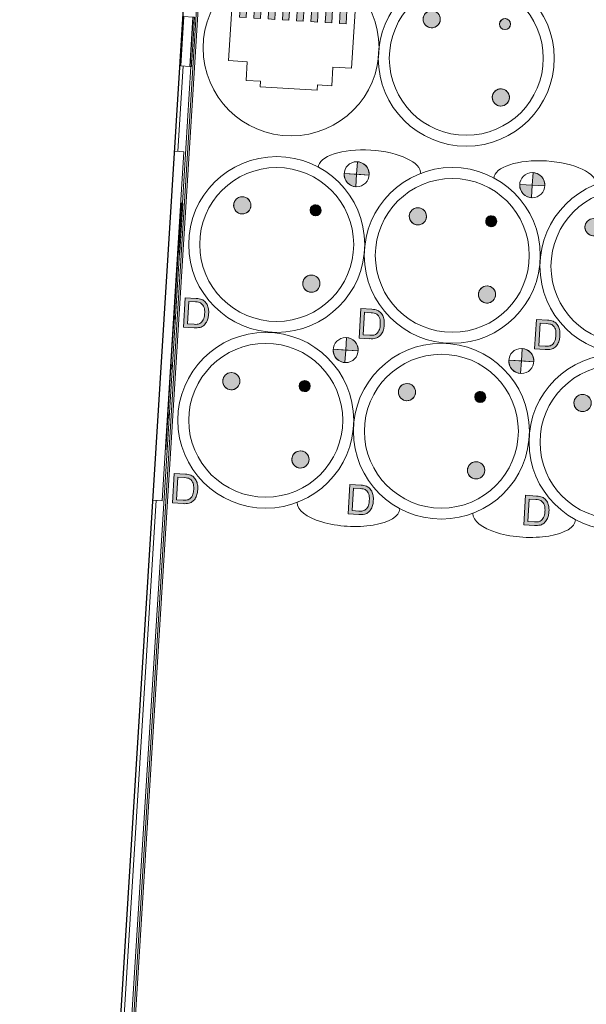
# Model space of a CAD drawing. Header units: millimetres. Extents: x -2845 to 74565, y -36590 to 13748.
# Tile 16 of 75: x 39871 to 40387, y -26508 to -25612. Entities that reach past the tile are written whole.
import ezdxf

# ---------------------------------------------------------------- set-up
doc = ezdxf.new("R2010")
doc.units = ezdxf.units.MM
for name, color, linetype, lineweight in [('A-DETL-GENF', 7, 'Continuous', 18), ('A-FLOR-HRAL', 7, 'Continuous', 18), ('I-WALL', 7, 'Continuous', 25), ('INSTAL ELECTRIQUE', 7, 'Continuous', 18)]:
    doc.layers.add(name, color=color, linetype=linetype, lineweight=lineweight)

# ---------------------------------------------------------------- blocks, each defined once
blk = doc.blocks.new('Garde-corps - Garde-corps-510192-2021_015_1111_DCE_1_50_N0 FINI_CFA_DIS')
at = {"layer": 'A-FLOR-HRAL'}
for p, q in [((-13366.35, -29290.32), (-12993.51, -23290.24)), ((-13364.6, -29288.78), (-12991.96, -23292.01)), ((-13139.71, -25614.88), (-13139.66, -25614.09)), ((-13141.86, -25649.62), (-13141.82, -25648.83)), ((-13154.11, -25731.72), (-13149.27, -25653.87)), ((-13149.88, -25778.57), (-13142.16, -25654.31)), ((-13150.22, -25784.05), (-13150.17, -25783.26)), ((-13152.38, -25818.8), (-13152.33, -25818.01)), ((-13199.49, -26577.03), (-13152.67, -25823.49)), ((-13203.72, -26530.18), (-13173.83, -26049.11))]:
    blk.add_line(p, q, dxfattribs=at)
blk = doc.blocks.new('B02_ARC_rvt-1-2021_015_1111_DCE_1_50_N0 FINI_CFA_DIS')
at = {"layer": 'I-WALL'}
blk.add_line((-13378.93, -29301.41), (-13004.61, -23277.57), dxfattribs=at)
at = {"layer": 'A-FLOR-HRAL', "lineweight": 18}
blk.add_blockref('Garde-corps - Garde-corps-510192-2021_015_1111_DCE_1_50_N0 FINI_CFA_DIS', (0, 0), dxfattribs=at)
blk = doc.blocks.new('603_10POSTES_CLS_PUI_LEGRAND - 6X PC2P_T_45__A_D _ 2X PC2P_T_45__A _ 2X RJ45-V17-2021_015_1111_DCE_1_50_N0 FINI_CFA_DIS')
at = {"layer": 'A-DETL-GENF'}
h = blk.add_hatch(color=256, dxfattribs=at)
h.paths.add_polyline_path([(-160.35, -30.44), (-158.96, -34.86), (-156.28, -37.71), (-152.57, -39.46), (-147.06, -40.16), (-141.55, -39.46), (-137.84, -37.71), (-135.16, -34.86), (-133.8, -30.64), (-133.64, -28.11), (-133.64, -18), (-160.46, -18), (-160.46, -27.7)])
h.paths.add_polyline_path([(-157.27, -28.93), (-157.31, -21.55), (-136.81, -21.55), (-137.25, -31.51), (-138.47, -33.56), (-141.1, -35.51), (-144.84, -36.42), (-149.28, -36.42), (-153.02, -35.51), (-155.65, -33.56), (-156.87, -31.51), (-157.12, -30.34)])
h = blk.add_hatch(color=256, dxfattribs=at)
h.paths.add_polyline_path([(-0.04, -30.44), (1.35, -34.86), (4.03, -37.71), (7.74, -39.46), (13.25, -40.16), (18.77, -39.46), (22.47, -37.71), (25.15, -34.86), (26.51, -30.64), (26.67, -26.11), (26.67, -18), (-0.15, -18), (-0.15, -27.77)])
h.paths.add_polyline_path([(3.04, -28.93), (3, -21.55), (23.5, -21.55), (23.06, -31.51), (21.84, -33.56), (19.21, -35.51), (15.47, -36.42), (11.03, -36.42), (7.29, -35.51), (4.66, -33.56), (3.44, -31.51), (3.19, -30.34)])
for points in [[(-54.4, -64.55), (-53.35, -68.46), (-52.11, -70.09), (-48.6, -72.11), (-46.57, -72.38), (-42.66, -71.33), (-41.04, -70.09), (-39.02, -66.58), (-38.75, -64.55), (-39.8, -60.64), (-42.66, -57.78), (-46.57, -56.73), (-48.6, -57), (-52.11, -59.02), (-53.35, -60.64)], [(105.91, -64.55), (106.96, -68.46), (108.2, -70.09), (111.71, -72.11), (113.74, -72.38), (117.65, -71.33), (119.27, -70.09), (121.29, -66.58), (121.56, -64.55), (120.51, -60.64), (117.65, -57.78), (113.74, -56.73), (111.71, -57), (108.2, -59.02), (106.96, -60.64)], [(-121.55, -131.71), (-121.28, -133.73), (-119.26, -137.24), (-115.75, -139.26), (-113.73, -139.53), (-109.82, -138.48), (-106.95, -135.62), (-105.9, -131.71), (-106.95, -127.79), (-108.2, -126.17), (-111.7, -124.15), (-115.75, -124.15), (-119.26, -126.17), (-121.28, -129.68)], [(38.76, -131.71), (39.03, -133.73), (41.05, -137.24), (44.56, -139.26), (46.58, -139.53), (50.5, -138.48), (53.36, -135.62), (54.41, -131.71), (53.36, -127.79), (52.12, -126.17), (48.61, -124.15), (44.56, -124.15), (41.05, -126.17), (39.03, -129.68)], [(-51.92, -131.36), (-51.25, -133.86), (-49.42, -135.69), (-46.92, -136.36), (-43.38, -134.9), (-41.92, -131.36), (-43.38, -127.83), (-45.62, -126.53), (-49.42, -127.03), (-51.25, -128.86)], [(108.39, -131.36), (109.06, -133.86), (110.89, -135.69), (113.39, -136.36), (116.93, -134.9), (118.39, -131.36), (116.93, -127.83), (114.69, -126.53), (110.89, -127.03), (109.06, -128.86)], [(-23.27, -166.6), (-11.87, -166.6), (-11.87, -155.2), (-14.82, -155.58), (-17.57, -156.72), (-19.93, -158.54), (-21.74, -160.9), (-22.88, -163.65)], [(137.05, -166.6), (148.44, -166.6), (148.44, -155.2), (145.49, -155.58), (142.74, -156.72), (140.38, -158.54), (138.36, -161.42), (137.43, -163.65)], [(-11.87, -178), (-8.92, -177.61), (-6.16, -176.47), (-3.8, -174.66), (-1.99, -172.3), (-0.85, -169.55), (-0.46, -166.6), (-11.87, -166.6)], [(148.44, -178), (151.4, -177.61), (154.15, -176.47), (156.51, -174.66), (158.32, -172.3), (159.46, -169.55), (159.85, -166.6), (148.44, -166.6)], [(-54.4, -224.55), (-53.35, -228.46), (-51.27, -230.57), (-48.6, -232.11), (-46.57, -232.38), (-42.66, -231.33), (-41.04, -230.09), (-39.02, -226.58), (-38.75, -224.55), (-39.8, -220.64), (-42.66, -217.78), (-46.57, -216.73), (-48.6, -217), (-52.11, -219.02), (-53.35, -220.64)], [(105.91, -224.55), (106.96, -228.46), (108.2, -230.09), (111.71, -232.11), (113.74, -232.38), (117.65, -231.33), (119.27, -230.09), (121.29, -226.58), (121.56, -224.55), (120.51, -220.64), (117.65, -217.78), (113.74, -216.73), (111.71, -217), (108.2, -219.02), (106.96, -220.64)], [(-121.55, -291.71), (-121.28, -293.73), (-119.26, -297.24), (-115.75, -299.26), (-113.73, -299.53), (-109.82, -298.48), (-106.95, -295.62), (-105.9, -291.71), (-106.95, -287.79), (-108.2, -286.17), (-111.7, -284.15), (-115.75, -284.15), (-119.26, -286.17), (-121.28, -289.68)], [(-51.92, -291.36), (-51.25, -293.86), (-49.42, -295.69), (-46.92, -296.36), (-43.38, -294.9), (-41.92, -291.36), (-43.38, -287.83), (-45.62, -286.53), (-49.42, -287.03), (-51.25, -288.86)], [(38.76, -291.71), (39.03, -293.73), (41.05, -297.24), (44.56, -299.26), (46.58, -299.53), (50.5, -298.48), (53.36, -295.62), (54.41, -291.71), (53.36, -287.79), (52.12, -286.17), (48.61, -284.15), (44.56, -284.15), (41.05, -286.17), (39.03, -289.68)], [(108.39, -291.36), (109.06, -293.86), (110.89, -295.69), (113.39, -296.36), (116.93, -294.9), (118.39, -291.36), (116.93, -287.83), (114.69, -286.53), (110.89, -287.03), (109.06, -288.86)], [(-23.27, -326.6), (-11.87, -326.6), (-11.87, -315.2), (-14.82, -315.58), (-17.57, -316.72), (-19.93, -318.54), (-21.74, -320.9), (-22.88, -323.65)], [(137.05, -326.6), (148.44, -326.6), (147.92, -315.27), (145.49, -315.58), (142.74, -316.72), (140.38, -318.54), (138.57, -320.9), (137.43, -323.65)], [(-11.87, -338), (-8.92, -337.61), (-6.16, -336.47), (-3.8, -334.66), (-1.99, -332.3), (-0.85, -329.55), (-0.46, -326.6), (-11.87, -326.6)], [(148.44, -338), (151.4, -337.61), (154.15, -336.47), (156.51, -334.66), (158.32, -332.3), (159.46, -329.55), (159.85, -326.6), (148.44, -326.6)], [(-54.4, -384.55), (-53.35, -388.46), (-52.11, -390.09), (-48.6, -392.11), (-46.57, -392.38), (-42.66, -391.33), (-41.04, -390.09), (-39.02, -386.58), (-38.75, -384.55), (-39.8, -380.64), (-42.66, -377.78), (-46.57, -376.73), (-48.6, -377), (-52.11, -379.02), (-53.35, -380.64)], [(105.91, -384.55), (106.96, -388.46), (108.2, -390.09), (111.71, -392.11), (113.74, -392.38), (117.65, -391.33), (119.27, -390.09), (121.29, -386.58), (121.56, -384.55), (120.51, -380.64), (117.65, -377.78), (113.74, -376.73), (111.71, -377), (108.2, -379.02), (106.96, -380.64)]]:
    blk.add_hatch(color=256, dxfattribs=at).paths.add_polyline_path(points)
h = blk.add_hatch(color=256, dxfattribs=at)
h.paths.add_polyline_path([(-160.35, -190.44), (-158.96, -194.86), (-156.28, -197.71), (-152.57, -199.46), (-147.06, -200.16), (-141.55, -199.46), (-137.84, -197.71), (-135.16, -194.86), (-133.8, -190.64), (-133.64, -188.11), (-133.64, -178), (-160.46, -178), (-160.46, -187.7)])
h.paths.add_polyline_path([(-157.27, -188.93), (-157.31, -181.55), (-136.81, -181.55), (-137.25, -191.51), (-138.47, -193.56), (-141.1, -195.51), (-144.84, -196.42), (-149.28, -196.42), (-153.02, -195.51), (-155.65, -193.56), (-156.87, -191.51), (-157.12, -190.34)])
h = blk.add_hatch(color=256, dxfattribs=at)
h.paths.add_polyline_path([(-0.04, -190.44), (1.35, -194.86), (4.03, -197.71), (7.74, -199.46), (13.25, -200.16), (18.77, -199.46), (22.47, -197.71), (25.15, -194.86), (26.51, -190.64), (26.67, -188.11), (26.67, -178), (-0.15, -178), (-0.15, -187.7)])
h.paths.add_polyline_path([(3.04, -188.93), (3, -181.55), (23.5, -181.55), (23.06, -191.51), (21.84, -193.56), (19.21, -195.51), (15.47, -196.42), (11.03, -196.42), (7.29, -195.51), (4.66, -193.56), (3.44, -191.51), (3.19, -190.34)])
h = blk.add_hatch(color=256, dxfattribs=at)
h.paths.add_polyline_path([(-160.35, -350.44), (-158.96, -354.86), (-156.28, -357.71), (-152.57, -359.46), (-147.06, -360.16), (-141.55, -359.46), (-137.84, -357.71), (-135.16, -354.86), (-133.8, -350.64), (-133.64, -348.11), (-133.64, -338), (-160.46, -338), (-160.46, -347.7)])
h.paths.add_polyline_path([(-157.27, -348.93), (-157.31, -341.55), (-136.81, -341.55), (-137.25, -351.51), (-138.47, -353.56), (-141.1, -355.51), (-144.84, -356.42), (-149.28, -356.42), (-153.02, -355.51), (-155.65, -353.56), (-156.87, -351.51), (-157.12, -350.34)])
h = blk.add_hatch(color=256, dxfattribs=at)
h.paths.add_polyline_path([(-0.04, -350.44), (1.35, -354.86), (4.03, -357.71), (7.74, -359.46), (13.25, -360.16), (18.77, -359.46), (22.47, -357.71), (25.15, -354.86), (26.51, -350.64), (26.67, -348.11), (26.67, -338), (-0.15, -338), (-0.15, -347.7)])
h.paths.add_polyline_path([(3.04, -348.93), (3, -341.55), (23.5, -341.55), (23.06, -351.51), (21.84, -353.56), (19.21, -355.51), (15.47, -356.42), (11.03, -356.42), (7.29, -355.51), (4.66, -353.56), (3.29, -350.81), (3.19, -350.34)])
for p, q in [((-160.46, -18), (-160.46, -27.7)), ((-133.64, -18), (-160.46, -18)), ((-157.31, -21.55), (-136.81, -21.55)), ((-157.31, -27.52), (-157.31, -21.55)), ((-136.81, -21.55), (-136.81, -27.52)), ((-133.64, -28.11), (-133.64, -18)), ((-0.15, -18), (-0.15, -27.7)), ((26.67, -18), (-0.15, -18)), ((3, -21.55), (23.5, -21.55)), ((3, -27.52), (3, -21.55)), ((23.5, -21.55), (23.5, -27.52)), ((26.67, -28.11), (26.67, -18)), ((-11.87, -178), (-11.87, -155.19)), ((-11.87, -166.6), (-11.87, -155.2)), ((148.44, -178), (148.44, -155.19)), ((148.44, -166.6), (148.44, -155.2)), ((-23.27, -166.6), (-11.87, -166.6)), ((-0.46, -166.6), (-11.87, -166.6)), ((-11.87, -166.6), (-11.87, -178)), ((137.05, -166.6), (148.44, -166.6)), ((159.85, -166.6), (148.44, -166.6)), ((148.44, -166.6), (148.44, -178)), ((-160.46, -178), (-160.46, -187.7)), ((-133.64, -178), (-160.46, -178)), ((-133.64, -188.11), (-133.64, -178)), ((-0.15, -178), (-0.15, -187.7)), ((26.67, -178), (-0.15, -178)), ((26.67, -188.11), (26.67, -178)), ((-157.31, -181.55), (-136.81, -181.55)), ((-157.31, -187.52), (-157.31, -181.55)), ((-136.81, -181.55), (-136.81, -187.52)), ((3, -181.55), (23.5, -181.55)), ((3, -187.52), (3, -181.55)), ((23.5, -181.55), (23.5, -187.52)), ((-11.87, -338), (-11.87, -315.19)), ((-11.87, -326.6), (-11.87, -315.2)), ((148.44, -338), (148.44, -315.19)), ((148.44, -326.6), (148.44, -315.2)), ((-23.27, -326.6), (-11.87, -326.6)), ((-0.46, -326.6), (-11.87, -326.6)), ((-11.87, -326.6), (-11.87, -338)), ((137.05, -326.6), (148.44, -326.6)), ((159.85, -326.6), (148.44, -326.6)), ((148.44, -326.6), (148.44, -338)), ((-160.46, -338), (-160.46, -347.7)), ((-133.64, -338), (-160.46, -338)), ((-133.64, -348.11), (-133.64, -338)), ((-0.15, -338), (-0.15, -347.7)), ((26.67, -338), (-0.15, -338)), ((26.67, -348.11), (26.67, -338)), ((-157.31, -341.55), (-136.81, -341.55)), ((-157.31, -347.52), (-157.31, -341.55)), ((-136.81, -341.55), (-136.81, -347.52)), ((3, -341.55), (23.5, -341.55)), ((3, -347.52), (3, -341.55)), ((23.5, -341.55), (23.5, -347.52))]:
    blk.add_line(p, q, dxfattribs=at)
for centre, radius in [((-80.15, -98), 80), ((80.16, -98), 80), ((-80.15, -98), 70), ((80.16, -98), 70), ((-46.57, -64.55), 7.82), ((113.74, -64.55), 7.82), ((-113.73, -131.71), 7.82), ((46.58, -131.71), 7.82), ((-46.92, -131.36), 5), ((113.39, -131.36), 5), ((-11.87, -166.6), 11.4), ((148.44, -166.6), 11.4), ((-80.15, -258), 80), ((80.16, -258), 80), ((-80.15, -258), 70), ((80.16, -258), 70), ((-46.57, -224.55), 7.82), ((113.74, -224.55), 7.82), ((-113.73, -291.71), 7.82), ((-46.92, -291.36), 5), ((46.58, -291.71), 7.82), ((113.39, -291.36), 5), ((-11.87, -326.6), 11.4), ((148.44, -326.6), 11.4), ((-80.15, -418), 80), ((80.16, -418), 80), ((-80.15, -418), 70), ((80.16, -418), 70), ((-46.57, -384.55), 7.82), ((113.74, -384.55), 7.82)]:
    blk.add_circle(centre, radius, dxfattribs=at)
for centre, radius, start, end in [((-144.51, -28.41), 15.97, 177.45922, 197.13267), ((-151.69, -30.42), 8.52, 198.44327, 224.39986), ((-137.74, -27.65), 19.57, 179.61776, 187.89761), ((-151.57, -29.75), 5.59, 186.11153, 223.01632), ((-149.5, -28.01), 8.29, 222.03694, 256.25499), ((-144.62, -28.01), 8.29, 283.74501, 317.96306), ((-142.55, -29.75), 5.59, 316.98368, 353.88847), ((-156.38, -27.65), 19.57, 352.10239, 0.38224), ((-142.43, -30.42), 8.52, 315.60014, 341.55673), ((-149.61, -28.41), 15.97, 342.86733, 1.05339), ((15.81, -28.41), 15.97, 177.45922, 197.13267), ((8.62, -30.42), 8.52, 198.44327, 224.39986), ((22.57, -27.65), 19.57, 179.61776, 187.89761), ((8.75, -29.75), 5.59, 186.11153, 223.01632), ((10.81, -28.01), 8.29, 222.03694, 256.25499), ((15.69, -28.01), 8.29, 283.74501, 317.96306), ((17.76, -29.75), 5.59, 316.98368, 353.88847), ((3.93, -27.65), 19.57, 352.10239, 0.38224), ((17.88, -30.42), 8.52, 315.60014, 341.55673), ((10.7, -28.41), 15.97, 342.86733, 1.05339), ((-150.42, -29.6), 10, 222.66184, 245.65017), ((-147.95, -24.22), 15.93, 245.52813, 260.68689), ((-147.44, -18.37), 18.14, 257.16704, 271.19003), ((-147.36, -18.47), 21.69, 261.60098, 270.77949), ((-146.68, -18.37), 18.14, 268.80997, 282.83296), ((-146.76, -18.47), 21.69, 269.22051, 278.39902), ((-146.17, -24.22), 15.93, 279.31311, 294.47187), ((-143.7, -29.6), 10, 294.34983, 317.33816), ((9.89, -29.6), 10, 222.66184, 245.65017), ((12.37, -24.22), 15.93, 245.52813, 260.68689), ((12.87, -18.37), 18.14, 257.16704, 271.19003), ((12.96, -18.47), 21.69, 261.60098, 270.77949), ((13.63, -18.37), 18.14, 268.80997, 282.83296), ((13.55, -18.47), 21.69, 269.22051, 278.39902), ((14.14, -24.22), 15.93, 279.31311, 294.47187), ((16.61, -29.6), 10, 294.34983, 317.33816), ((-46.57, -64.55), 7.82, 45, 225), ((-46.57, -64.55), 7.82, 225, 45), ((113.74, -64.55), 7.82, 45, 225), ((113.74, -64.55), 7.82, 225, 45), ((-113.73, -131.71), 7.82, 45, 225), ((46.58, -131.71), 7.82, 45, 225), ((-113.73, -131.71), 7.82, 225, 45), ((-46.92, -131.36), 5, 45, 225), ((-46.92, -131.36), 5, 225, 45), ((46.58, -131.71), 7.82, 225, 45), ((113.39, -131.36), 5, 45, 225), ((113.39, -131.36), 5, 225, 45), ((-11.87, -166.6), 11.4, 90, 180), ((148.44, -166.6), 11.4, 90, 180), ((-11.87, -166.6), 11.4, 270, 0), ((148.44, -166.6), 11.4, 270, 0), ((-144.51, -188.41), 15.97, 177.45922, 197.13267), ((-137.74, -187.65), 19.57, 179.61776, 187.89761), ((-156.38, -187.65), 19.57, 352.10239, 0.38224), ((-149.61, -188.41), 15.97, 342.86733, 1.05339), ((15.81, -188.41), 15.97, 177.45922, 197.13267), ((22.57, -187.65), 19.57, 179.61776, 187.89761), ((3.93, -187.65), 19.57, 352.10239, 0.38224), ((10.7, -188.41), 15.97, 342.86733, 1.05339), ((-151.69, -190.42), 8.52, 198.44327, 224.39986), ((-150.42, -189.6), 10, 222.66184, 245.65017), ((-151.57, -189.75), 5.59, 186.11153, 223.01632), ((-149.5, -188.01), 8.29, 222.03694, 256.25499), ((-147.44, -178.37), 18.14, 257.16704, 271.19003), ((-146.68, -178.37), 18.14, 268.80997, 282.83296), ((-144.62, -188.01), 8.29, 283.74501, 317.96306), ((-143.7, -189.6), 10, 294.34983, 317.33816), ((-142.55, -189.75), 5.59, 316.98368, 353.88847), ((-142.43, -190.42), 8.52, 315.60014, 341.55673), ((8.62, -190.42), 8.52, 198.44327, 224.39986), ((9.89, -189.6), 10, 222.66184, 245.65017), ((8.75, -189.75), 5.59, 186.11153, 223.01632), ((10.81, -188.01), 8.29, 222.03694, 256.25499), ((12.87, -178.37), 18.14, 257.16704, 271.19003), ((13.63, -178.37), 18.14, 268.80997, 282.83296), ((15.69, -188.01), 8.29, 283.74501, 317.96306), ((16.61, -189.6), 10, 294.34983, 317.33816), ((17.76, -189.75), 5.59, 316.98368, 353.88847), ((17.88, -190.42), 8.52, 315.60014, 341.55673), ((-147.95, -184.22), 15.93, 245.52813, 260.68689), ((-147.36, -178.47), 21.69, 261.60098, 270.77949), ((-146.76, -178.47), 21.69, 269.22051, 278.39902), ((-146.17, -184.22), 15.93, 279.31311, 294.47187), ((12.37, -184.22), 15.93, 245.52813, 260.68689), ((12.96, -178.47), 21.69, 261.60098, 270.77949), ((13.55, -178.47), 21.69, 269.22051, 278.39902), ((14.14, -184.22), 15.93, 279.31311, 294.47187), ((-46.57, -224.55), 7.82, 45, 225), ((-46.57, -224.55), 7.82, 225, 45), ((113.74, -224.55), 7.82, 45, 225), ((113.74, -224.55), 7.82, 225, 45), ((-113.73, -291.71), 7.82, 45, 225), ((-113.73, -291.71), 7.82, 225, 45), ((-46.92, -291.36), 5, 45, 225), ((46.58, -291.71), 7.82, 45, 225), ((46.58, -291.71), 7.82, 225, 45), ((113.39, -291.36), 5, 45, 225), ((-46.92, -291.36), 5, 225, 45), ((113.39, -291.36), 5, 225, 45), ((-11.87, -326.6), 11.4, 90, 180), ((148.44, -326.6), 11.4, 90, 180), ((-11.87, -326.6), 11.4, 270, 0), ((148.44, -326.6), 11.4, 270, 0), ((-144.51, -348.41), 15.97, 177.45922, 197.13267), ((-137.74, -347.65), 19.57, 179.61776, 187.89761), ((-156.38, -347.65), 19.57, 352.10239, 0.38224), ((-149.61, -348.41), 15.97, 342.86733, 1.05339), ((15.81, -348.41), 15.97, 177.45922, 197.13267), ((22.57, -347.65), 19.57, 179.61776, 187.89761), ((3.93, -347.65), 19.57, 352.10239, 0.38224), ((10.7, -348.41), 15.97, 342.86733, 1.05339), ((-151.69, -350.42), 8.52, 198.44327, 224.39986), ((-150.42, -349.6), 10, 222.66184, 245.65017), ((-151.57, -349.75), 5.59, 186.11153, 223.01632), ((-149.5, -348.01), 8.29, 222.03694, 256.25499), ((-147.44, -338.37), 18.14, 257.16704, 271.19003), ((-146.68, -338.37), 18.14, 268.80997, 282.83296), ((-144.62, -348.01), 8.29, 283.74501, 317.96306), ((-143.7, -349.6), 10, 294.34983, 317.33816), ((-142.55, -349.75), 5.59, 316.98368, 353.88847), ((-142.43, -350.42), 8.52, 315.60014, 341.55673), ((8.62, -350.42), 8.52, 198.44327, 224.39986), ((9.89, -349.6), 10, 222.66184, 245.65017), ((8.75, -349.75), 5.59, 186.11153, 223.01632), ((10.81, -348.01), 8.29, 222.03694, 256.25499), ((12.87, -338.37), 18.14, 257.16704, 271.19003), ((13.63, -338.37), 18.14, 268.80997, 282.83296), ((15.69, -348.01), 8.29, 283.74501, 317.96306), ((16.61, -349.6), 10, 294.34983, 317.33816), ((17.76, -349.75), 5.59, 316.98368, 353.88847), ((17.88, -350.42), 8.52, 315.60014, 341.55673), ((-147.95, -344.22), 15.93, 245.52813, 260.68689), ((-147.36, -338.47), 21.69, 261.60098, 270.77949), ((-146.76, -338.47), 21.69, 269.22051, 278.39902), ((-146.17, -344.22), 15.93, 279.31311, 294.47187), ((12.37, -344.22), 15.93, 245.52813, 260.68689), ((12.96, -338.47), 21.69, 261.60098, 270.77949), ((13.55, -338.47), 21.69, 269.22051, 278.39902), ((14.14, -344.22), 15.93, 279.31311, 294.47187), ((-46.57, -384.55), 7.82, 45, 225), ((-46.57, -384.55), 7.82, 225, 45), ((113.74, -384.55), 7.82, 45, 225)]:
    blk.add_arc(centre, radius, start, end, dxfattribs=at)
at = {"layer": 'INSTAL ELECTRIQUE'}
for centre, start_param, end_param in [((-153.08, -178.01), 0, 3.141593), ((152.46, -178.01), 3.141593, 6.283185), ((-153.08, -338.01), 0, 3.141593), ((152.46, -338.01), 3.141593, 6.283185)]:
    blk.add_ellipse(centre, major_axis=(0, 46.77), ratio=0.400501, start_param=start_param, end_param=end_param, dxfattribs=at)
blk = doc.blocks.new('Legrand_Mosaic_plaque_2x10_mod_blanc_078828L - Legrand_Mosaic_plaque_2x10_mod_blanc_078828L-4777335-2021_015_1111_DCE_1_50_N0 FINI_CFA_DIS')
at = {"layer": 'INSTAL ELECTRIQUE'}
for p, q in [((-4756.49, -17634.27), (-4764.93, -17633.28)), ((-4793.47, -17950.11), (-4756.49, -17634.27)), ((-4801.92, -17949.12), (-4793.47, -17950.11))]:
    blk.add_line(p, q, dxfattribs=at)
blk = doc.blocks.new('Legrand_Mosaic_prise_2P_T_FB_surface_à_détrompage_2_mod_rouge_077170L - Legrand_Mosaic_prise_2P_T_FB_surface_à_détrompage_2_mod_rouge_077170L-V15-2021_015_1111_DCE_1_50_N0 FINI_CFA_DIS')
at = {"layer": 'INSTAL ELECTRIQUE'}
for q in [(-13214.57, -26801.53), (-13212.36, -26756.58)]:
    blk.add_line((-13211.78, -26756.62), q, dxfattribs=at)
at = {"layer": 'INSTAL ELECTRIQUE', "flags": 128}
for points in [[(-13211.68, -26771.09), (-13211.69, -26771.17), (-13211.7, -26771.25), (-13211.71, -26771.34), (-13211.73, -26771.42), (-13211.75, -26771.5), (-13211.77, -26771.58), (-13211.8, -26771.66), (-13211.83, -26771.74), (-13211.86, -26771.82), (-13211.9, -26771.89), (-13211.94, -26771.97), (-13211.98, -26772.04), (-13212.03, -26772.11), (-13212.07, -26772.18), (-13212.12, -26772.25), (-13212.18, -26772.31), (-13212.23, -26772.38), (-13212.29, -26772.44), (-13212.35, -26772.5), (-13212.41, -26772.55), (-13212.48, -26772.61), (-13212.54, -26772.66), (-13212.61, -26772.7), (-13212.68, -26772.75)], [(-13212.49, -26769.3), (-13212.42, -26769.35), (-13212.36, -26769.41), (-13212.3, -26769.47), (-13212.24, -26769.53), (-13212.19, -26769.59), (-13212.13, -26769.66), (-13212.08, -26769.72), (-13212.03, -26769.79), (-13211.99, -26769.86), (-13211.95, -26769.93), (-13211.91, -26770.01), (-13211.87, -26770.08), (-13211.84, -26770.16), (-13211.81, -26770.24), (-13211.78, -26770.32), (-13211.76, -26770.4), (-13211.73, -26770.48), (-13211.72, -26770.56), (-13211.7, -26770.65), (-13211.69, -26770.73), (-13211.68, -26770.81), (-13211.68, -26770.9), (-13211.68, -26770.98), (-13211.68, -26771.07), (-13211.68, -26771.09)]]:
    blk.add_lwpolyline(points, dxfattribs=at)
blk = doc.blocks.new('Legrand_Mosaic_prise_2P_T_FB_surface_à_détrompage_2_mod_rouge_077170L - Legrand_Mosaic_prise_2P_T_FB_surface_à_détrompage_2_mod_rouge_077170L-V16-2021_015_1111_DCE_1_50_N0 FINI_CFA_DIS')
at = {"layer": 'INSTAL ELECTRIQUE'}
for p in [(-13208.99, -26711.7), (-13212.36, -26756.58)]:
    blk.add_line(p, (-13211.78, -26756.62), dxfattribs=at)
at = {"layer": 'INSTAL ELECTRIQUE', "flags": 128}
for points in [[(-13208.89, -26726.17), (-13208.9, -26726.26), (-13208.91, -26726.34), (-13208.92, -26726.42), (-13208.94, -26726.51), (-13208.96, -26726.59), (-13208.98, -26726.67), (-13209.01, -26726.75), (-13209.04, -26726.83), (-13209.07, -26726.9), (-13209.11, -26726.98), (-13209.15, -26727.05), (-13209.19, -26727.13), (-13209.23, -26727.2), (-13209.28, -26727.27), (-13209.33, -26727.34), (-13209.39, -26727.4), (-13209.44, -26727.46), (-13209.5, -26727.52), (-13209.56, -26727.58), (-13209.62, -26727.64), (-13209.69, -26727.69), (-13209.75, -26727.74), (-13209.82, -26727.79), (-13209.89, -26727.84)], [(-13209.7, -26724.39), (-13209.63, -26724.44), (-13209.57, -26724.5), (-13209.51, -26724.55), (-13209.45, -26724.61), (-13209.39, -26724.68), (-13209.34, -26724.74), (-13209.29, -26724.81), (-13209.24, -26724.88), (-13209.2, -26724.95), (-13209.15, -26725.02), (-13209.12, -26725.1), (-13209.08, -26725.17), (-13209.05, -26725.25), (-13209.02, -26725.33), (-13208.99, -26725.41), (-13208.96, -26725.49), (-13208.94, -26725.57), (-13208.93, -26725.65), (-13208.91, -26725.73), (-13208.9, -26725.82), (-13208.89, -26725.9), (-13208.89, -26725.98), (-13208.89, -26726.07), (-13208.89, -26726.15), (-13208.89, -26726.17)]]:
    blk.add_lwpolyline(points, dxfattribs=at)
blk = doc.blocks.new('603_2POSTES_VERTICAUX_CLS_PUI_LEGRAND - PC 2P_T 230V _ RJ45_FTP CAT-6-V26-2021_015_1111_DCE_1_50_N0 FINI_CFA_DIS')
at = {"layer": 'A-DETL-GENF'}
for points in [[(25, -57.5), (37, -57.5), (37, -51.5), (25, -51.5)], [(25, -70.5), (37, -70.5), (37, -64.5), (25, -64.5)], [(25, -83.5), (37, -83.5), (37, -77.5), (25, -77.5)], [(25, -96.5), (37, -96.14), (37, -90.5), (25, -90.5)], [(25, -109.5), (37, -109.5), (37, -103.5), (25, -103.5)], [(25, -122.5), (37, -122.5), (37, -116.5), (25, -116.5)], [(25, -135.5), (37, -135.5), (37, -129.5), (25, -129.5)], [(25, -148.5), (37, -148.5), (37, -142.5), (25, -142.5)]]:
    blk.add_hatch(color=256, dxfattribs=at).paths.add_polyline_path(points)
h = blk.add_hatch(color=256, dxfattribs=at)
h.paths.add_polyline_path([(-40.69, -295.16), (-38.67, -298.67), (-35.16, -300.69), (-31.11, -300.69), (-29.22, -299.91), (-26.36, -297.05), (-25.31, -293.14), (-25.58, -291.11), (-27.6, -287.6), (-31.11, -285.58), (-35.16, -285.58), (-37.05, -286.36), (-39.91, -289.22), (-40.96, -293.14)])
h.paths.add_polyline_path([(29.34, -295.29), (32.38, -297.62), (34.97, -297.62), (37.21, -296.33), (38.67, -292.79), (37.21, -289.26), (34.97, -287.96), (32.38, -287.96), (29.34, -290.29), (28.84, -291.5)])
h.paths.add_polyline_path([(26.46, -228.01), (28.48, -231.52), (31.99, -233.54), (36.04, -233.54), (39.55, -231.52), (41.57, -228.01), (41.57, -223.96), (39.55, -220.45), (36.04, -218.43), (31.99, -218.43), (30.1, -219.21), (27.24, -222.07), (26.19, -225.98)])
for p, q in [((37, -44), (-15, -44)), ((-15, -44), (-15, -61)), ((37, -51.5), (37, -44)), ((37, -51.5), (25, -51.5)), ((25, -51.5), (25, -57.5)), ((37, -51.5), (25, -51.5)), ((25, -51.5), (25, -57.5)), ((37, -57.5), (37, -51.5)), ((37, -148.5), (37, -51.5)), ((-15, -61), (-32, -61)), ((-32, -61), (-32, -74)), ((25, -57.5), (37, -57.5)), ((37, -57.5), (25, -57.5)), ((37, -57.5), (37, -64.5)), ((37, -64.5), (25, -64.5)), ((25, -64.5), (25, -70.5)), ((37, -64.5), (25, -64.5)), ((25, -64.5), (25, -70.5)), ((25, -70.5), (37, -70.5)), ((37, -70.5), (25, -70.5)), ((37, -70.5), (37, -64.5)), ((37, -70.5), (37, -77.5)), ((-32, -74), (-37, -74)), ((-37, -74), (-37, -100)), ((37, -77.5), (25, -77.5)), ((25, -77.5), (25, -83.5)), ((37, -77.5), (25, -77.5)), ((25, -77.5), (25, -83.5)), ((37, -83.5), (37, -77.5)), ((25, -83.5), (37, -83.5)), ((37, -83.5), (25, -83.5)), ((37, -83.5), (37, -90.5)), ((37, -90.5), (25, -90.5)), ((25, -90.5), (25, -96.5)), ((37, -90.5), (25, -90.5)), ((25, -90.5), (25, -96.5)), ((25, -96.5), (37, -96.5)), ((37, -96.5), (25, -96.5)), ((37, -96.5), (37, -90.5)), ((37, -96.5), (37, -103.5)), ((-37, -126), (-37, -100)), ((37, -103.5), (25, -103.5)), ((25, -103.5), (25, -109.5)), ((37, -103.5), (25, -103.5)), ((25, -109.5), (25, -103.5)), ((37, -109.5), (37, -103.5)), ((25, -109.5), (37, -109.5)), ((37, -109.5), (25, -109.5)), ((37, -109.5), (37, -116.5)), ((37, -116.5), (25, -116.5)), ((25, -116.5), (25, -122.5)), ((37, -116.5), (25, -116.5)), ((25, -122.5), (25, -116.5)), ((25, -122.5), (37, -122.5)), ((37, -122.5), (25, -122.5)), ((37, -122.5), (37, -116.5)), ((37, -122.5), (37, -129.5)), ((-32, -126), (-37, -126)), ((-32, -139), (-32, -126)), ((37, -129.5), (25, -129.5)), ((25, -129.5), (25, -135.5)), ((37, -129.5), (25, -129.5)), ((25, -135.5), (25, -129.5)), ((37, -135.5), (37, -129.5)), ((-15, -139), (-32, -139)), ((-15, -156), (-15, -139)), ((25, -135.5), (37, -135.5)), ((37, -135.5), (25, -135.5)), ((37, -142.5), (25, -142.5)), ((25, -142.5), (25, -148.5)), ((37, -142.5), (25, -142.5)), ((25, -148.5), (25, -142.5)), ((37, -135.5), (37, -142.5)), ((37, -148.5), (37, -142.5)), ((25, -148.5), (37, -148.5)), ((37, -148.5), (25, -148.5)), ((37, -148.5), (37, -153.5)), ((37, -156), (-15, -156)), ((37, -153.5), (37, -156))]:
    blk.add_line(p, q, dxfattribs=at)
for centre, radius in [((0, -100), 80), ((0.44, -259.56), 80), ((0.44, -259.56), 70), ((34.02, -225.98), 7.82), ((-33.14, -293.14), 7.82), ((33.67, -292.79), 5)]:
    blk.add_circle(centre, radius, dxfattribs=at)
for centre, radius, start, end in [((34.02, -225.98), 7.82, 90, 270), ((34.02, -225.98), 7.82, 270, 90), ((-33.14, -293.14), 7.82, 90, 270), ((-33.14, -293.14), 7.82, 270, 90), ((33.67, -292.79), 5, 90, 270), ((33.67, -292.79), 5, 270, 90)]:
    blk.add_arc(centre, radius, start, end, dxfattribs=at)
blk = doc.blocks.new('Legrand_Mosaic_prise_RJ45_cat_6_FTP_2_mod_blanc_076565 - Legrand_Mosaic_prise_RJ45_cat_6_FTP_2_mod_blanc_076565-V24-2021_015_1111_DCE_1_50_N0 FINI_CFA_DIS')
at = {"layer": 'INSTAL ELECTRIQUE'}
for p, q in [((-4043.16, -26474.43), (-4037.12, -26429.84)), ((-4039.24, -26434.3), (-4038.61, -26429.64)), ((-4037.62, -26429.77), (-4038.61, -26429.64)), ((-4037.62, -26429.77), (-4038.25, -26434.43)), ((-4037.12, -26429.84), (-4029.19, -26430.91)), ((-4029.19, -26430.91), (-4035.23, -26475.51)), ((-4028.34, -26432.04), (-4029.33, -26431.9)), ((-4043.91, -26468.79), (-4039.34, -26435.08)), ((-4038.35, -26435.21), (-4042.92, -26468.92)), ((-4039.24, -26434.3), (-4039.34, -26435.08)), ((-4039.34, -26435.08), (-4039.24, -26434.3)), ((-4038.35, -26435.21), (-4039.34, -26435.08)), ((-4039.24, -26434.3), (-4038.25, -26434.43)), ((-4038.25, -26434.43), (-4038.35, -26435.21)), ((-4038.35, -26435.21), (-4038.25, -26434.43)), ((-4044.65, -26474.23), (-4044.02, -26469.57)), ((-4043.66, -26474.36), (-4044.65, -26474.23)), ((-4043.91, -26468.79), (-4044.02, -26469.57)), ((-4044.02, -26469.57), (-4043.91, -26468.79)), ((-4043.03, -26469.71), (-4044.02, -26469.57)), ((-4042.92, -26468.92), (-4043.91, -26468.79)), ((-4043.03, -26469.71), (-4043.66, -26474.36)), ((-4035.23, -26475.51), (-4043.16, -26474.43)), ((-4042.92, -26468.92), (-4043.03, -26469.71)), ((-4043.03, -26469.71), (-4042.92, -26468.92)), ((-4034.11, -26474.65), (-4035.1, -26474.51))]:
    blk.add_line(p, q, dxfattribs=at)
blk = doc.blocks.new('Legrand_Mosaic_link_prise_2P_T_FB_surface_2_mod_blanc_077145L - Legrand_Mosaic_link_prise_2P_T_FB_surface_2_mod_blanc_077145L-V25-2021_015_1111_DCE_1_50_N0 FINI_CFA_DIS')
at = {"layer": 'INSTAL ELECTRIQUE', "flags": 128}
for points in [[(-4041.38, -26460.87), (-4041.4, -26460.79), (-4041.42, -26460.71), (-4041.43, -26460.62), (-4041.44, -26460.54), (-4041.44, -26460.46), (-4041.44, -26460.37), (-4041.44, -26460.29), (-4041.43, -26460.2), (-4041.43, -26460.12), (-4041.42, -26460.1)], [(-4041.42, -26460.1), (-4041.41, -26460.02), (-4041.39, -26459.93), (-4041.37, -26459.85), (-4041.35, -26459.77), (-4041.32, -26459.69), (-4041.3, -26459.61), (-4041.26, -26459.53), (-4041.23, -26459.46)]]:
    blk.add_lwpolyline(points, dxfattribs=at)
blk = doc.blocks.new('Legrand_Mosaic_prise_2P_T_FB_surface_à_détrompage_2_mod_rouge_077170L - Legrand_Mosaic_prise_2P_T_FB_surface_à_détrompage_2_mod_rouge_077170L-921805-2021_015_1111_DCE_1_50_N0 FINI_CFA_DIS')
at = {"layer": 'INSTAL ELECTRIQUE'}
blk.add_line((-4782.34, -17859.29), (-4787.57, -17903.98), dxfattribs=at)
at = {"layer": 'INSTAL ELECTRIQUE', "flags": 128}
for points in [[(-4783.03, -17873.74), (-4783.04, -17873.83), (-4783.05, -17873.91), (-4783.07, -17873.99), (-4783.09, -17874.07), (-4783.12, -17874.15), (-4783.14, -17874.23), (-4783.18, -17874.31), (-4783.21, -17874.39), (-4783.25, -17874.46), (-4783.29, -17874.54), (-4783.33, -17874.61), (-4783.38, -17874.68), (-4783.42, -17874.75), (-4783.48, -17874.81), (-4783.53, -17874.88), (-4783.59, -17874.94), (-4783.64, -17875), (-4783.71, -17875.06), (-4783.77, -17875.11), (-4783.83, -17875.16), (-4783.9, -17875.21), (-4783.97, -17875.26), (-4784.04, -17875.31), (-4784.12, -17875.35)], [(-4783.73, -17871.91), (-4783.67, -17871.97), (-4783.61, -17872.03), (-4783.55, -17872.09), (-4783.5, -17872.15), (-4783.45, -17872.22), (-4783.4, -17872.29), (-4783.35, -17872.36), (-4783.31, -17872.43), (-4783.26, -17872.5), (-4783.23, -17872.58), (-4783.19, -17872.65), (-4783.16, -17872.73), (-4783.13, -17872.81), (-4783.1, -17872.89), (-4783.08, -17872.97), (-4783.06, -17873.05), (-4783.04, -17873.13), (-4783.03, -17873.22), (-4783.02, -17873.3), (-4783.02, -17873.38), (-4783.01, -17873.47), (-4783.01, -17873.55), (-4783.02, -17873.64), (-4783.02, -17873.72), (-4783.03, -17873.74)]]:
    blk.add_lwpolyline(points, dxfattribs=at)
blk = doc.blocks.new('Legrand_Mosaic_link_prise_2P_T_FB_surface_2_mod_blanc_077145L - Legrand_Mosaic_link_prise_2P_T_FB_surface_2_mod_blanc_077145L-V28-2021_015_1111_DCE_1_50_N0 FINI_CFA_DIS')
at = {"layer": 'INSTAL ELECTRIQUE'}
blk.add_line((-4766.63, -17725.2), (-4771.87, -17769.9), dxfattribs=at)
at = {"layer": 'INSTAL ELECTRIQUE', "flags": 128}
for points in [[(-4768.11, -17739.57), (-4768.12, -17739.65), (-4768.14, -17739.73), (-4768.16, -17739.81), (-4768.18, -17739.9), (-4768.2, -17739.98), (-4768.23, -17740.06), (-4768.26, -17740.13), (-4768.3, -17740.21), (-4768.33, -17740.29)], [(-4768.17, -17738.79), (-4768.15, -17738.88), (-4768.13, -17738.96), (-4768.12, -17739.04), (-4768.11, -17739.12), (-4768.1, -17739.21), (-4768.1, -17739.29), (-4768.1, -17739.38), (-4768.1, -17739.46), (-4768.11, -17739.54), (-4768.11, -17739.57)]]:
    blk.add_lwpolyline(points, dxfattribs=at)
blk = doc.blocks.new('Legrand_Mosaic_prise_RJ45_cat_6_FTP_2_mod_blanc_076565 - Legrand_Mosaic_prise_RJ45_cat_6_FTP_2_mod_blanc_076565-V29-2021_015_1111_DCE_1_50_N0 FINI_CFA_DIS')
at = {"layer": 'INSTAL ELECTRIQUE'}
for p, q in [((-4761.4, -17680.51), (-4766.63, -17725.2)), ((-4765.5, -17719.81), (-4761.54, -17686.02)), ((-4760.55, -17686.14), (-4764.5, -17719.93)), ((-4761.54, -17686.02), (-4761.45, -17685.24)), ((-4761.45, -17685.24), (-4761.54, -17686.02)), ((-4761.54, -17686.02), (-4760.55, -17686.14)), ((-4761.45, -17685.24), (-4760.9, -17680.57)), ((-4761.45, -17685.24), (-4760.46, -17685.35)), ((-4760.9, -17680.57), (-4759.91, -17680.68)), ((-4760.55, -17686.14), (-4760.46, -17685.35)), ((-4760.46, -17685.35), (-4760.55, -17686.14)), ((-4759.91, -17680.68), (-4760.46, -17685.35)), ((-4766.14, -17725.26), (-4765.59, -17720.59)), ((-4765.59, -17720.59), (-4765.5, -17719.81)), ((-4765.5, -17719.81), (-4765.59, -17720.59)), ((-4764.6, -17720.71), (-4765.59, -17720.59)), ((-4765.5, -17719.81), (-4764.5, -17719.93)), ((-4764.6, -17720.71), (-4765.14, -17725.38)), ((-4764.6, -17720.71), (-4764.5, -17719.93)), ((-4764.5, -17719.93), (-4764.6, -17720.71)), ((-4766.14, -17725.26), (-4765.14, -17725.38))]:
    blk.add_line(p, q, dxfattribs=at)
blk = doc.blocks.new('Legrand_Mosaic_prise_2P_T_FB_surface_à_détrompage_2_mod_rouge_077170L - Legrand_Mosaic_prise_2P_T_FB_surface_à_détrompage_2_mod_rouge_077170L-V30-2021_015_1111_DCE_1_50_N0 FINI_CFA_DIS')
at = {"layer": 'INSTAL ELECTRIQUE', "flags": 128}
for points in [[(-4783.03, -17873.74), (-4783.04, -17873.83), (-4783.05, -17873.91), (-4783.07, -17873.99), (-4783.09, -17874.07), (-4783.12, -17874.15), (-4783.14, -17874.23), (-4783.18, -17874.31), (-4783.21, -17874.39), (-4783.25, -17874.46), (-4783.29, -17874.54), (-4783.33, -17874.61), (-4783.38, -17874.68), (-4783.42, -17874.75), (-4783.48, -17874.81), (-4783.53, -17874.88), (-4783.59, -17874.94), (-4783.64, -17875), (-4783.71, -17875.06), (-4783.77, -17875.11)], [(-4783.4, -17872.29), (-4783.35, -17872.36), (-4783.31, -17872.43), (-4783.26, -17872.5), (-4783.23, -17872.58), (-4783.19, -17872.65), (-4783.16, -17872.73), (-4783.13, -17872.81), (-4783.1, -17872.89), (-4783.08, -17872.97), (-4783.06, -17873.05), (-4783.04, -17873.13), (-4783.03, -17873.22), (-4783.02, -17873.3), (-4783.02, -17873.38), (-4783.01, -17873.47), (-4783.01, -17873.55), (-4783.02, -17873.64), (-4783.02, -17873.72), (-4783.03, -17873.74)]]:
    blk.add_lwpolyline(points, dxfattribs=at)
blk = doc.blocks.new('Legrand_Mosaic_link_prise_2P_T_FB_surface_2_mod_blanc_077145L - Legrand_Mosaic_link_prise_2P_T_FB_surface_2_mod_blanc_077145L-V31-2021_015_1111_DCE_1_50_N0 FINI_CFA_DIS')
at = {"layer": 'INSTAL ELECTRIQUE', "flags": 128}
for points in [[(-4768.11, -17739.57), (-4768.12, -17739.65), (-4768.14, -17739.73), (-4768.16, -17739.81), (-4768.18, -17739.9), (-4768.2, -17739.98), (-4768.23, -17740.06), (-4768.26, -17740.13), (-4768.3, -17740.21), (-4768.33, -17740.29)], [(-4768.17, -17738.79), (-4768.15, -17738.88), (-4768.13, -17738.96), (-4768.12, -17739.04), (-4768.11, -17739.12), (-4768.1, -17739.21), (-4768.1, -17739.29), (-4768.1, -17739.38), (-4768.1, -17739.46), (-4768.11, -17739.54), (-4768.11, -17739.57)]]:
    blk.add_lwpolyline(points, dxfattribs=at)
blk = doc.blocks.new('Legrand_Mosaic_prise_RJ45_cat_6_FTP_2_mod_blanc_076565 - Legrand_Mosaic_prise_RJ45_cat_6_FTP_2_mod_blanc_076565-V32-2021_015_1111_DCE_1_50_N0 FINI_CFA_DIS')
at = {"layer": 'INSTAL ELECTRIQUE'}
for p, q in [((-4761.54, -17686.02), (-4761.45, -17685.24)), ((-4761.45, -17685.24), (-4761.54, -17686.02)), ((-4760.55, -17686.14), (-4760.46, -17685.35)), ((-4760.46, -17685.35), (-4760.55, -17686.14)), ((-4765.59, -17720.59), (-4765.5, -17719.81)), ((-4765.5, -17719.81), (-4765.59, -17720.59)), ((-4764.6, -17720.71), (-4764.5, -17719.93)), ((-4764.5, -17719.93), (-4764.6, -17720.71))]:
    blk.add_line(p, q, dxfattribs=at)
blk = doc.blocks.new('B02_ELE_rvt-1-2021_015_1111_DCE_1_50_N0 FINI_CFA_DIS')
at = {"layer": 'INSTAL ELECTRIQUE', "lineweight": 18}
for name, p, rotation in [('603_2POSTES_VERTICAUX_CLS_PUI_LEGRAND - PC 2P_T 230V _ RJ45_FTP CAT-6-V26-2021_015_1111_DCE_1_50_N0 FINI_CFA_DIS', (-13150.87, -25631.23), 86.44424256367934), ('Legrand_Mosaic_prise_RJ45_cat_6_FTP_2_mod_blanc_076565 - Legrand_Mosaic_prise_RJ45_cat_6_FTP_2_mod_blanc_076565-V24-2021_015_1111_DCE_1_50_N0 FINI_CFA_DIS', (-15252.58, -52307.3), 184.1598230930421), ('Legrand_Mosaic_link_prise_2P_T_FB_surface_2_mod_blanc_077145L - Legrand_Mosaic_link_prise_2P_T_FB_surface_2_mod_blanc_077145L-V25-2021_015_1111_DCE_1_50_N0 FINI_CFA_DIS', (-15252.58, -52307.3), 184.1598230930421), ('603_10POSTES_CLS_PUI_LEGRAND - 6X PC2P_T_45__A_D _ 2X PC2P_T_45__A _ 2X RJ45-V17-2021_015_1111_DCE_1_50_N0 FINI_CFA_DIS', (-13166.96, -25890.23), 86.44424256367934), ('Legrand_Mosaic_plaque_2x10_mod_blanc_078828L - Legrand_Mosaic_plaque_2x10_mod_blanc_078828L-4777335-2021_015_1111_DCE_1_50_N0 FINI_CFA_DIS', (-9360.11, -7864.81), 3.123653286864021), ('Legrand_Mosaic_prise_RJ45_cat_6_FTP_2_mod_blanc_076565 - Legrand_Mosaic_prise_RJ45_cat_6_FTP_2_mod_blanc_076565-V29-2021_015_1111_DCE_1_50_N0 FINI_CFA_DIS', (-9360.11, -7864.81), 3.123653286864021), ('Legrand_Mosaic_prise_RJ45_cat_6_FTP_2_mod_blanc_076565 - Legrand_Mosaic_prise_RJ45_cat_6_FTP_2_mod_blanc_076565-V32-2021_015_1111_DCE_1_50_N0 FINI_CFA_DIS', (-9360.11, -7864.81), 3.123653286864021), ('Legrand_Mosaic_link_prise_2P_T_FB_surface_2_mod_blanc_077145L - Legrand_Mosaic_link_prise_2P_T_FB_surface_2_mod_blanc_077145L-V28-2021_015_1111_DCE_1_50_N0 FINI_CFA_DIS', (-9360.11, -7864.81), 3.123653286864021), ('Legrand_Mosaic_link_prise_2P_T_FB_surface_2_mod_blanc_077145L - Legrand_Mosaic_link_prise_2P_T_FB_surface_2_mod_blanc_077145L-V31-2021_015_1111_DCE_1_50_N0 FINI_CFA_DIS', (-9360.11, -7864.81), 3.123653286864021), ('Legrand_Mosaic_prise_2P_T_FB_surface_à_détrompage_2_mod_rouge_077170L - Legrand_Mosaic_prise_2P_T_FB_surface_à_détrompage_2_mod_rouge_077170L-921805-2021_015_1111_DCE_1_50_N0 FINI_CFA_DIS', (-9354.52, -7774.98), 3.123653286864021), ('Legrand_Mosaic_prise_2P_T_FB_surface_à_détrompage_2_mod_rouge_077170L - Legrand_Mosaic_prise_2P_T_FB_surface_à_détrompage_2_mod_rouge_077170L-V30-2021_015_1111_DCE_1_50_N0 FINI_CFA_DIS', (-9354.52, -7774.98), 3.123653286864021), ('Legrand_Mosaic_prise_2P_T_FB_surface_à_détrompage_2_mod_rouge_077170L - Legrand_Mosaic_prise_2P_T_FB_surface_à_détrompage_2_mod_rouge_077170L-V30-2021_015_1111_DCE_1_50_N0 FINI_CFA_DIS', (-9357.32, -7819.9), 3.123653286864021), ('Legrand_Mosaic_prise_2P_T_FB_surface_à_détrompage_2_mod_rouge_077170L - Legrand_Mosaic_prise_2P_T_FB_surface_à_détrompage_2_mod_rouge_077170L-V30-2021_015_1111_DCE_1_50_N0 FINI_CFA_DIS', (-9360.11, -7864.81), 3.123653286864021)]:
    blk.add_blockref(name, p, dxfattribs=dict(at, rotation=rotation))
for name in ['Legrand_Mosaic_prise_2P_T_FB_surface_à_détrompage_2_mod_rouge_077170L - Legrand_Mosaic_prise_2P_T_FB_surface_à_détrompage_2_mod_rouge_077170L-V16-2021_015_1111_DCE_1_50_N0 FINI_CFA_DIS', 'Legrand_Mosaic_prise_2P_T_FB_surface_à_détrompage_2_mod_rouge_077170L - Legrand_Mosaic_prise_2P_T_FB_surface_à_détrompage_2_mod_rouge_077170L-V15-2021_015_1111_DCE_1_50_N0 FINI_CFA_DIS']:
    blk.add_blockref(name, (49.62, 798.46), dxfattribs=at)

msp = doc.modelspace()

# ---------------------------------------------------------------- block references
at = {"lineweight": 5}
msp.add_blockref('B02_ARC_rvt-1-2021_015_1111_DCE_1_50_N0 FINI_CFA_DIS', (53169.33, 0), dxfattribs=at)

# ---------------------------------------------------------------- next in the draw order: block references
msp.add_blockref('B02_ELE_rvt-1-2021_015_1111_DCE_1_50_N0 FINI_CFA_DIS', (53169.33, 0), dxfattribs=at)

doc.saveas('drawing.dxf')
